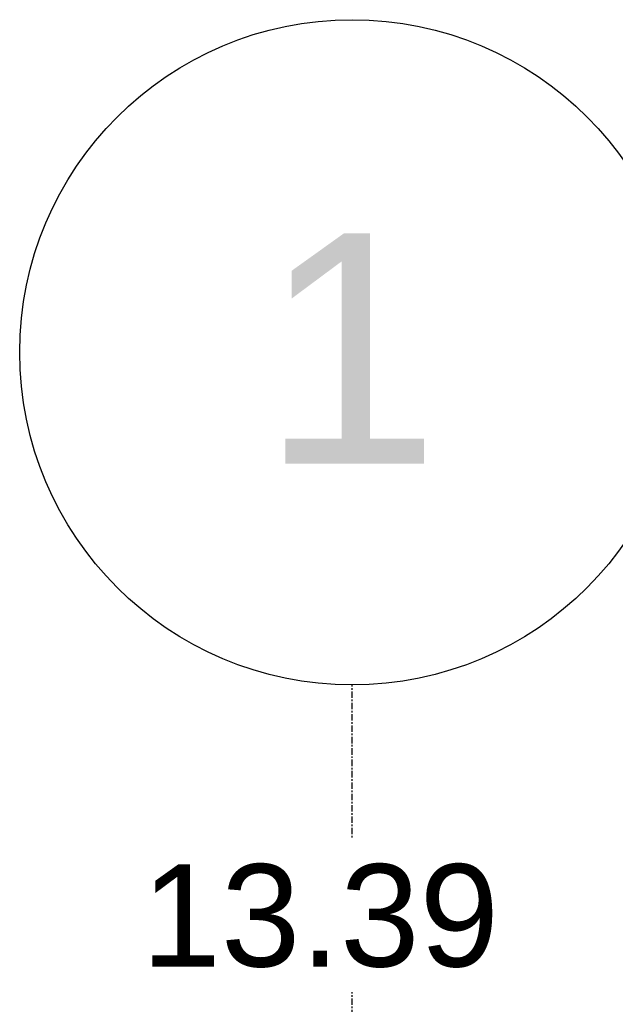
# Model space of a CAD drawing. Header units: millimetres. Extents: x 101535 to 192135, y -3968 to 17259.
# Tile 70 of 92: x 164083 to 165248, y 14348 to 16272. Entities that reach past the tile are written whole.
import ezdxf

# ---------------------------------------------------------------- set-up
doc = ezdxf.new("R2010")
doc.units = ezdxf.units.MM
doc.linetypes.add('Linia siatki', pattern=[22.225, 12.7, -3.175, 3.175, -3.175])
for name, color, linetype, lineweight in [('G-ANNO-DIMS', 7, 'Continuous', 30), ('S-GRID', 7, 'Continuous', 30), ('S-GRID-IDEN', 7, 'Continuous', 30)]:
    doc.layers.add(name, color=color, linetype=linetype, lineweight=lineweight)
doc.styles.add('Arial_4', font='arial.ttf', dxfattribs={"height": 450})
doc.styles.add('Arial_5', font='arial.ttf', dxfattribs={"height": 200})

# ---------------------------------------------------------------- blocks, each defined once
blk = doc.blocks.new('Siatka - M_Grot siatki - Okrąg-2159571-Przekrój 4')
at = {"layer": 'S-GRID-IDEN'}
blk.add_circle((97965, 15622.2), 650, dxfattribs=at)

msp = doc.modelspace()

# ---------------------------------------------------------------- linework, layer by layer
at = {"layer": 'S-GRID', "linetype": 'Linia siatki'}
msp.add_line((164733.2, 11746.4), (164733.2, 14972.2), dxfattribs=at)

# ---------------------------------------------------------------- block references
at = {"layer": 'S-GRID-IDEN'}
msp.add_blockref('Siatka - M_Grot siatki - Okrąg-2159571-Przekrój 4', (66768.2, 0), dxfattribs=at)

# ---------------------------------------------------------------- next in the draw order: texts
at = {"layer": 'G-ANNO-DIMS', "insert": (164321.3, 14621.7), "char_height": 200, "width": 837.394, "attachment_point": 1, "line_spacing_factor": 0.941778, "style": 'Arial_5', "bg_fill": 3, "box_fill_scale": 1.25, "bg_fill_color": 256, "bg_fill_true_color": 13158600, "bg_fill_transparency": 0}
msp.add_mtext('13.39', dxfattribs=at)
at = {"layer": 'S-GRID-IDEN', "insert": (164554.6, 15854.7), "char_height": 450, "width": 424.894, "attachment_point": 1, "style": 'Arial_4', "bg_fill": 3, "box_fill_scale": 1.25, "bg_fill_color": 256, "bg_fill_true_color": 13158600, "bg_fill_transparency": 0}
msp.add_mtext('\\fArial|b0|i0|c238|p34|;1', dxfattribs=at)

doc.saveas('drawing.dxf')
